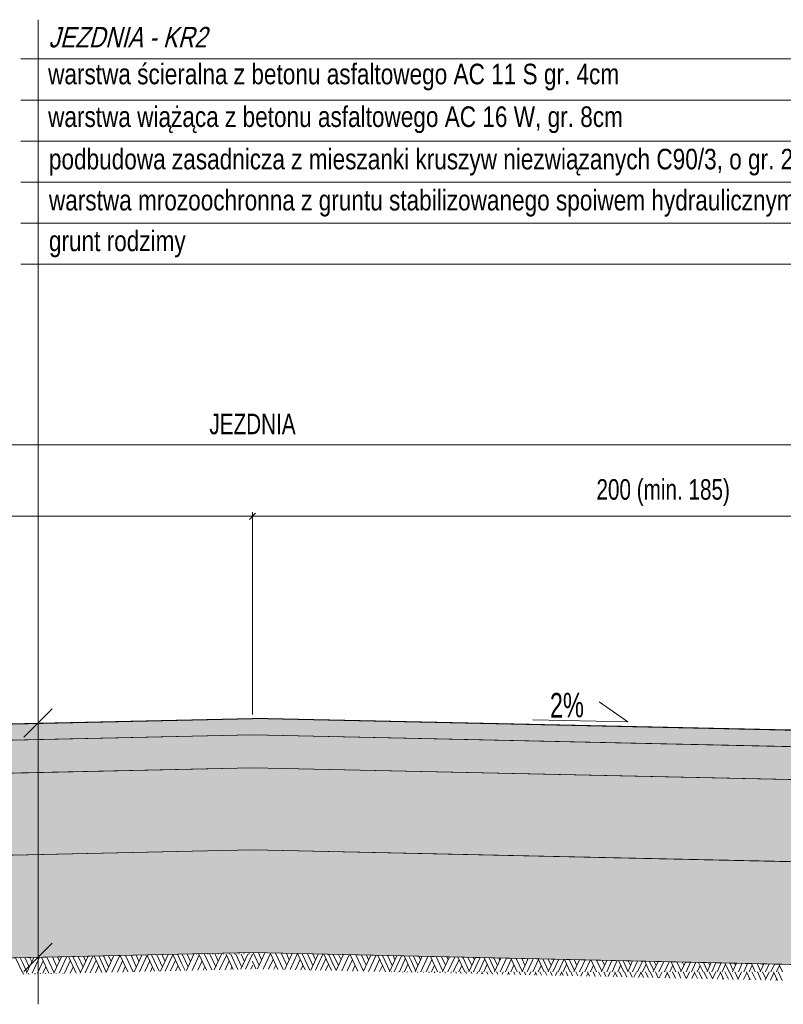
# Model space of a CAD drawing. Header units: centimetres. Extents: x 18523 to 20440, y 3406 to 4072.
# Tile 6 of 14: x 18909 to 19095, y 3684 to 3924. Entities that reach past the tile are written whole.
import ezdxf
from ezdxf.enums import TextEntityAlignment as Align

# ---------------------------------------------------------------- set-up
doc = ezdxf.new("R2010")
doc.units = ezdxf.units.CM
doc.header["$MEASUREMENT"] = 0
doc.layers.get('Defpoints').update_dxf_attribs({"lineweight": 0})
for name, color, linetype, lineweight in [('ARANŻACJA', 7, 'Continuous', 0), ('M_opisy', 7, 'Continuous', 0), ('RYNNY', 7, 'Continuous', 0), ('WYMIAROWANIE', 7, 'Continuous', 0), ('ŻELBET', 7, 'Continuous', 0)]:
    doc.layers.add(name, color=color, linetype=linetype, lineweight=lineweight)
doc.styles.add('Style-Arial Narrow', font='ARIALN.TTF')
doc.styles.add('Style-Arial Narrow I 0.26180', font='ARIALN.TTF', dxfattribs={"oblique": 14.999978})
doc.styles.add('Style-arialn', font='arialn.shx')
doc.dimstyles.get("Standard").update_dxf_attribs({"dimtxt": 9999.96, "dimasz": 9999.96, "dimexe": 4999.98, "dimexo": 4999.98, "dimgap": 4999.98, "dimtad": 0, "dimtih": 1, "dimtoh": 1, "dimdec": 0, "dimlfac": 0.01, "dimzin": 11, "dimdsep": 46, "dimtxsty": 'Style-arialn', "dimblk": 'TerminatorOpen_0.5', "dimcen": 9, "dimadec": 4, "dimazin": 3, "dimtfac": 1, "dimtdec": 0, "dimtofl": 0, "dimtmove": 0, "dimatfit": 1, "dimldrblk": 'TerminatorOpen_0.5', "dimfxl": 1, "dimfrac": 2, "dimtolj": 1, "dimtzin": 11, "dimarcsym": 0})

# ---------------------------------------------------------------- blocks, each defined once
blk = doc.blocks.new('_Oblique')
at = {"color": 0, "linetype": 'ByBlock', "lineweight": -2}
blk.add_line((0.5, 0.5), (-0.5, -0.5), dxfattribs=at)
blk = doc.blocks.new('*D16')
at = {"layer": 'Defpoints', "color": 0, "linetype": 'Continuous', "lineweight": 13, "transparency": 16777216}
for p in [(18765.54, 3820.3), (18765.54, 3749.29), (19165.54, 3747.29)]:
    blk.add_point(p, dxfattribs=at)
at = {"layer": 'WYMIAROWANIE', "color": 7, "linetype": 'Continuous', "lineweight": 0, "transparency": 16777216}
for p, q in [((18765.54, 3750.29), (18765.54, 3821.3)), ((19165.54, 3748.29), (19165.54, 3821.3))]:
    blk.add_line(p, q, dxfattribs=at)
at = {"layer": 'WYMIAROWANIE', "color": 0, "linetype": 'Continuous', "lineweight": 0, "transparency": 16777216}
blk.add_line((19165.54, 3820.3), (18765.54, 3820.3), dxfattribs=at)
at = {"layer": 'WYMIAROWANIE', "color": 0, "linetype": 'Continuous', "lineweight": 0, "transparency": 16777216, "xscale": 1.5, "yscale": 1.5, "zscale": 1.5, "rotation": 180}
blk.add_blockref('_Oblique', (18765.54, 3820.3), dxfattribs=at)
at = {"layer": 'WYMIAROWANIE', "color": 0, "linetype": 'Continuous', "lineweight": 0, "transparency": 16777216, "xscale": 1.5, "yscale": 1.5, "zscale": 1.5}
blk.add_blockref('_Oblique', (19165.54, 3820.3), dxfattribs=at)
at = {"layer": 'WYMIAROWANIE', "color": 0, "linetype": 'Continuous', "lineweight": 0, "transparency": 16777216, "insert": (18965.54, 3825.34), "char_height": 5, "attachment_point": 5, "style": 'Style-Arial Narrow'}
blk.add_mtext('\\A1;\\H1x;\\W0.88;JEZDNIA', dxfattribs=at)
blk = doc.blocks.new('TerminatorOpen_0.5')
at = {"color": 0, "linetype": 'ByBlock', "lineweight": -2}
for q in [(-1, 0.25), (-1, 0), (-1, -0.25)]:
    blk.add_line((0, 0), q, dxfattribs=at)
blk = doc.blocks.new('*D22')
at = {"layer": 'Defpoints', "color": 0, "linetype": 'Continuous', "lineweight": 13, "transparency": 16777216}
for p in [(18965.54, 3802.9), (18965.54, 3753.66), (18765.54, 3747.29)]:
    blk.add_point(p, dxfattribs=at)
at = {"layer": 'WYMIAROWANIE', "color": 7, "linetype": 'Continuous', "lineweight": 0, "transparency": 16777216}
for p, q in [((18765.54, 3748.29), (18765.54, 3803.9)), ((18965.54, 3754.66), (18965.54, 3803.9))]:
    blk.add_line(p, q, dxfattribs=at)
at = {"layer": 'WYMIAROWANIE', "color": 0, "linetype": 'Continuous', "lineweight": 0, "transparency": 16777216}
blk.add_line((18765.54, 3802.9), (18965.54, 3802.9), dxfattribs=at)
at = {"layer": 'WYMIAROWANIE', "color": 0, "linetype": 'Continuous', "lineweight": 0, "transparency": 16777216, "xscale": 1.5, "yscale": 1.5, "zscale": 1.5, "rotation": 180}
blk.add_blockref('_Oblique', (18765.54, 3802.9), dxfattribs=at)
at = {"layer": 'WYMIAROWANIE', "color": 0, "linetype": 'Continuous', "lineweight": 0, "transparency": 16777216, "xscale": 1.5, "yscale": 1.5, "zscale": 1.5}
blk.add_blockref('_Oblique', (18965.54, 3802.9), dxfattribs=at)
at = {"layer": 'WYMIAROWANIE', "color": 0, "linetype": 'Continuous', "lineweight": 0, "transparency": 16777216, "insert": (18865.54, 3808.68), "char_height": 5, "attachment_point": 5, "style": 'Style-Arial Narrow'}
blk.add_mtext('\\A1;\\H1x;\\W0.88;200 (min. 185)', dxfattribs=at)
blk = doc.blocks.new('*D23')
at = {"layer": 'Defpoints', "color": 0, "linetype": 'Continuous', "lineweight": 13, "transparency": 16777216}
for p in [(19165.54, 3802.9), (18965.54, 3753.66), (19165.54, 3747.29)]:
    blk.add_point(p, dxfattribs=at)
at = {"layer": 'WYMIAROWANIE', "color": 7, "linetype": 'Continuous', "lineweight": 0, "transparency": 16777216}
for p, q in [((18965.54, 3754.66), (18965.54, 3803.9)), ((19165.54, 3748.29), (19165.54, 3803.9))]:
    blk.add_line(p, q, dxfattribs=at)
at = {"layer": 'WYMIAROWANIE', "color": 0, "linetype": 'Continuous', "lineweight": 0, "transparency": 16777216}
blk.add_line((18965.54, 3802.9), (19165.54, 3802.9), dxfattribs=at)
at = {"layer": 'WYMIAROWANIE', "color": 0, "linetype": 'Continuous', "lineweight": 0, "transparency": 16777216, "xscale": 1.5, "yscale": 1.5, "zscale": 1.5, "rotation": 180}
blk.add_blockref('_Oblique', (18965.54, 3802.9), dxfattribs=at)
at = {"layer": 'WYMIAROWANIE', "color": 0, "linetype": 'Continuous', "lineweight": 0, "transparency": 16777216, "xscale": 1.5, "yscale": 1.5, "zscale": 1.5}
blk.add_blockref('_Oblique', (19165.54, 3802.9), dxfattribs=at)
at = {"layer": 'WYMIAROWANIE', "color": 0, "linetype": 'Continuous', "lineweight": 0, "transparency": 16777216, "insert": (19065.54, 3808.68), "char_height": 5, "attachment_point": 5, "style": 'Style-Arial Narrow'}
blk.add_mtext('\\A1;\\H1x;\\W0.88;200 (min. 185)', dxfattribs=at)

msp = doc.modelspace()

# ---------------------------------------------------------------- hatches: boundary and pattern name
at = {"layer": 'WYMIAROWANIE', "linetype": 'Continuous', "lineweight": 0}
h = msp.add_hatch(dxfattribs=at)
h.set_pattern_fill('CONCR3', style=0, pattern_type=2)
h.set_pattern_definition([(303.49734, (18766.82776, 3750.73681), (-3.826400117, 6.0707254), [0.025946, -24.24012]), (66.744265, (18767.23056, 3751.04966), (-1.91320012, -4.047150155), [0.035456, -24.192336]), (66.744265, (18766.66953, 3749.63626), (-1.91320012, -4.047150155), [0.035433, -24.192359]), (66.744265, (18766.34223, 3750.05346), (-1.91320012, -4.047150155), [0.03541, -24.192382]), (275.99696, (18767.1973, 3749.96314), (-1.91319966, 16.18860022), [0.032575, -18.279816]), (66.744265, (18766.37818, 3750.96696), (-1.91320012, -4.047150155), [0.035433, -24.192359]), (66.744265, (18765.79558, 3750.20094), (-1.91320012, -4.047150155), [0.0354, -24.192392]), (303.49734, (18765.73441, 3751.30806), (-3.826400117, 6.0707254), [0.025925, -24.240141]), (303.49734, (18767.44278, 3751.31629), (-3.826400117, 6.0707254), [0.02596, -24.240106]), (303.49734, (18765.97566, 3750.92494), (-3.826400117, 6.0707254), [0.025925, -24.240141]), (303.49734, (18766.84126, 3750.12316), (-3.826400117, 6.0707254), [0.025946, -24.24012]), (303.49734, (18766.33041, 3750.44246), (-3.826400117, 6.0707254), [0.025939, -24.240127]), (303.49734, (18765.84793, 3749.86774), (-3.826400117, 6.0707254), [0.025925, -24.240141]), (303.49734, (18767.25278, 3750.69789), (-3.826400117, 6.0707254), [0.02596, -24.240106])])
h.paths.add_polyline_path([(18765.54, 3749.29), (18765.54, 3745.29), (18965.54, 3749.66), (19165.54, 3745.29), (19165.54, 3749.29), (18965.54, 3753.66)], flags=0)
h = msp.add_hatch(dxfattribs=at)
h.set_pattern_fill('CONCR2', style=0, pattern_type=2)
h.set_pattern_definition([(64.1865, (18756.8205, 3747.02606), (-3.99999984, -7.35060002), [0.246224, -36.49795]), (323.0654, (18756.9277, 3747.2477), (-24.00000025, 18.37649991), [0.22122, -54.825435]), (197.02852, (18757.1045, 3747.1148), (-3.9999997, 6e-07), [0.297577, -12.252636]), (82.25285, (18758.0767, 3746.11266), (-3.99999955, -25.72709995), [0.51236, -29.16088]), (314.05126, (18758.14575, 3746.62034), (-3.99999984, 3.67530018), [0.458193, -45.565]), (204.67464, (18758.4643, 3746.291), (-4, -3.6753), [0.417925, -8.38593]), (61.44615, (18755.8863, 3748.2204), (-4.0000005, -3.6753), [0.51238, -7.856093]), (293.52535, (18756.1312, 3748.6704), (-4, 7.3505995), [0.452504, -19.589845]), (184.77481, (18756.3118, 3748.25552), (-39.99999995, -3.67530028), [0.41811, -43.735122]), (303.14486, (18758.1952, 3747.89176), (-8.0000002, 11.0258998), [0.06404, -21.883528]), (66.47465, (18759.1897, 3748.66426), (-4, -11.0259005), [0.087563, -19.954786]), (66.47465, (18757.8044, 3745.17446), (-4, -11.0259005), [0.087472, -19.954877]), (66.47465, (18756.9963, 3746.20446), (-4, -11.0259005), [0.087563, -19.954786]), (276.21132, (18759.0929, 3747.03986), (-1e-07, -3.67530046), [0.080394, -36.889634]), (66.47465, (18757.0851, 3748.46006), (-4, -11.0259005), [0.087472, -19.954877]), (66.47465, (18755.6466, 3746.56856), (-4, -11.0259005), [0.087523, -19.954826]), (64.1865, (18755.6643, 3745.63616), (-3.99999984, -7.35060002), [0.246267, -36.497906]), (323.0654, (18755.77152, 3745.85785), (-24.00000025, 18.37649991), [0.221308, -54.825347]), (197.02852, (18755.9484, 3745.7249), (-3.9999997, 6e-07), [0.297658, -12.252555]), (64.1865, (18759.1276, 3747.66086), (-3.99999984, -7.35060002), [0.246224, -36.49795]), (323.0654, (18759.2348, 3747.8825), (-24.00000025, 18.37649991), [0.22122, -54.825435]), (197.02852, (18759.4116, 3747.7496), (-3.9999997, 6e-07), [0.297577, -12.252636]), (303.14486, (18756.4532, 3745.34826), (-8.0000002, 11.0258998), [0.06404, -21.883528]), (304.22419, (18759.257, 3745.57426), (-11.99999968, 18.37650005), [0.064096, -35.49573])])
h.paths.add_polyline_path([(18755.54, 3745.07), (18755.54, 3737.07), (18965.55, 3741.65), (19175.54, 3737.07), (19175.54, 3745.07), (18965.54, 3749.66)], flags=0)
h = msp.add_hatch(dxfattribs=at)
h.set_pattern_fill('CONCRT', style=0, pattern_type=2)
h.set_pattern_definition([(65.00898, (18750.8439, 3744.2553), (-17.0150005, -33.1852), [0.98507, -200.3872]), (322.8208, (18751.26, 3745.1481), (-85.0750005, 66.3703997), [0.89893, -191.3008]), (198.0072, (18751.9763, 3744.605), (-34.03, -16.5926), [1.18514, -52.48894]), (81.6658, (18755.8687, 3740.6015), (-17.015001, -99.5556), [2.04964, -115.33824]), (312.99138, (18756.1658, 3742.6295), (-153.1349998, 165.9260002), [1.8162, -247.7115]), (203.90586, (18757.4042, 3741.301), (-153.135001, -66.370399), [1.65204, -203.07606]), (62.8545, (18747.107, 3749.032), (-17.015, -16.5926), [2.0497, -35.2433]), (294.50154, (18748.0425, 3750.8562), (-17.015, 33.1852006), [1.84963, -162.262]), (185.06616, (18748.8095, 3749.1731), (-17.015, -4e-07), [1.6727, -186.22636]), (303.127, (18756.3426, 3747.718), (-85.075, 132.7408), [0.2562, -217.68653]), (66.2754, (18760.3209, 3750.8082), (-34.030001, -82.963), [0.34986, -126.52014]), (66.2754, (18754.7797, 3736.8487), (-34.030001, -82.963), [0.34986, -126.52014]), (66.2754, (18751.5473, 3740.969), (-34.030001, -82.963), [0.34986, -126.52014]), (276.50023, (18759.9924, 3740.0768), (-2e-07, -16.5926), [0.3216, -149.97804]), (66.2754, (18751.9025, 3749.9913), (-34.030001, -82.963), [0.34986, -126.52014]), (66.2754, (18746.1482, 3742.4254), (-34.030001, -82.963), [0.34986, -126.52014]), (65.00898, (18746.2193, 3738.6957), (-17.0150005, -33.1852), [0.98507, -200.3872]), (322.8208, (18746.6355, 3739.5885), (-85.0750005, 66.3703997), [0.89893, -191.3008]), (198.0072, (18747.3517, 3739.0453), (-34.03, -16.5926), [1.18514, -52.48894]), (65.00898, (18760.0723, 3746.7944), (-17.0150005, -33.1852), [0.98507, -200.3872]), (322.8208, (18760.4885, 3747.6872), (-85.0750005, 66.3703997), [0.89893, -191.3008]), (198.0072, (18761.2047, 3747.144), (-34.03, -16.5926), [1.18514, -52.48894]), (303.127, (18745.544, 3753.3603), (-85.075, 132.7408), [0.2562, -217.68653]), (303.127, (18762.4169, 3753.4413), (-85.075, 132.7408), [0.2562, -217.68653])])
h.paths.add_polyline_path([(18745.54, 3736.85), (18745.54, 3716.84), (18965.55, 3721.65), (19185.54, 3716.84), (19185.54, 3736.85), (18965.55, 3741.65)], flags=0)
h = msp.add_hatch(dxfattribs=at)
h.set_pattern_fill('CONCR3', style=0, pattern_type=2)
h.set_pattern_definition([(303.49734, (18738.11153, 3719.51375), (-7.65279968, 12.14144997), [0.051892, -48.48024]), (66.744265, (18738.91713, 3720.13945), (-3.82640024, -8.0943003), [0.070912, -48.384672]), (66.744265, (18737.79508, 3717.31265), (-3.82640024, -8.0943003), [0.070866, -48.384718]), (66.744265, (18737.14048, 3718.14705), (-3.82640024, -8.0943003), [0.07082, -48.384764]), (275.99696, (18738.85063, 3717.9664), (-3.8264003, 32.37720033), [0.06515, -36.559632]), (66.744265, (18737.21238, 3719.97405), (-3.82640024, -8.0943003), [0.070866, -48.384718]), (66.744265, (18736.04718, 3718.442), (-3.82640024, -8.0943003), [0.0708, -48.384784]), (303.49734, (18735.92483, 3720.65625), (-7.65279968, 12.14144997), [0.05185, -48.48028]), (303.49734, (18739.34158, 3720.6727), (-7.65279968, 12.14144997), [0.05192, -48.480212]), (303.49734, (18736.40733, 3719.89), (-7.65279968, 12.14144997), [0.05185, -48.48028]), (303.49734, (18738.13853, 3718.28645), (-7.65279968, 12.14144997), [0.051892, -48.48024]), (303.49734, (18737.11683, 3718.92505), (-7.65279968, 12.14144997), [0.051878, -48.480254]), (303.49734, (18736.15188, 3717.7756), (-7.65279968, 12.14144997), [0.05185, -48.48028]), (303.49734, (18738.96158, 3719.4359), (-7.65279968, 12.14144997), [0.05192, -48.480212])])
h.paths.add_polyline_path([(18735.54, 3716.63), (18745.54, 3716.84), (18965.55, 3721.65), (19105.55, 3718.59), (19195.54, 3716.63), (19195.54, 3691.62), (19105.55, 3693.59), (18965.55, 3696.64), (18875.54, 3694.68), (18735.54, 3691.62)], flags=0)

# ---------------------------------------------------------------- linework, layer by layer
at = {"layer": 'ARANŻACJA', "color": 7, "linetype": 'Continuous', "lineweight": 0}
for p, q in [((18913.32, 3684.05), (18913.32, 3923.82)), ((18909.15, 3914.26), (19149.45, 3914.26)), ((18909.15, 3904.26), (19149.45, 3904.26)), ((18909.15, 3894.26), (19149.45, 3894.26)), ((18909.15, 3884.26), (19149.45, 3884.26)), ((18909.15, 3874.26), (19149.45, 3874.26)), ((18909.15, 3864.26), (19149.45, 3864.26))]:
    msp.add_line(p, q, dxfattribs=at)
at = {"layer": 'ARANŻACJA', "color": 7, "linetype": 'Continuous', "lineweight": 30, "ltscale": 100}
for p, q in [((18916.77, 3755.97), (18909.87, 3749.07)), ((18916.77, 3698.91), (18909.87, 3692.01))]:
    msp.add_line(p, q, dxfattribs=at)
at = {"layer": 'ARANŻACJA', "color": 7, "linetype": 'Continuous', "lineweight": 0, "ltscale": 100, "flags": 128}
msp.add_lwpolyline([(19033.77, 3753.31), (19056.95, 3752.84), (19049.97, 3757.7)], dxfattribs=at)
at = {"layer": 'RYNNY', "color": 7, "linetype": 'Continuous', "lineweight": 13, "ltscale": 100}
for p, q in [((18755.54, 3745.07), (18965.54, 3749.66)), ((19175.54, 3745.07), (18965.55, 3749.66)), ((18745.54, 3736.85), (18965.54, 3741.65)), ((19185.54, 3736.85), (18965.55, 3741.65)), ((18735.54, 3716.63), (18965.54, 3721.65)), ((19195.54, 3716.63), (18965.55, 3721.65)), ((18735.54, 3691.62), (18965.54, 3696.64)), ((19195.54, 3691.62), (18965.55, 3696.64))]:
    msp.add_line(p, q, dxfattribs=at)
at = {"layer": 'WYMIAROWANIE', "color": 7, "linetype": 'Continuous', "lineweight": 0}
for p, q in [((18909.58, 3691.62), (18907.84, 3695.38)), ((18909.58, 3694.1), (18908.98, 3695.41)), ((18911.18, 3693.15), (18910.11, 3695.43)), ((18910.47, 3691.62), (18912.26, 3695.48)), ((18911.8, 3694.49), (18911.36, 3695.46)), ((18911.86, 3691.62), (18913.67, 3695.51)), ((18915.98, 3691.62), (18914.16, 3695.52)), ((18917.25, 3691.75), (18915.49, 3695.55)), ((18917.91, 3693.19), (18916.81, 3695.58)), ((18917.19, 3691.62), (18919.05, 3695.63)), ((18918.52, 3694.55), (18918.04, 3695.61)), ((18918.47, 3691.62), (18920.35, 3695.66)), ((18922.59, 3691.65), (18920.7, 3695.66)), ((18923.65, 3691.76), (18921.83, 3695.69)), ((18924.27, 3693.1), (18923.07, 3695.72)), ((18923.6, 3691.67), (18925.49, 3695.77)), ((18924.92, 3694.5), (18924.35, 3695.74)), ((18924.77, 3691.7), (18926.66, 3695.79)), ((18926.05, 3691.73), (18927.44, 3694.78)), ((18928.83, 3691.79), (18926.98, 3695.8)), ((18928.91, 3694.1), (18928.12, 3695.83)), ((18930.51, 3693.15), (18929.25, 3695.85)), ((18929.9, 3691.82), (18931.79, 3695.91)), ((18931.13, 3694.49), (18930.5, 3695.88)), ((18931.3, 3691.85), (18933.2, 3695.94)), ((18935.17, 3691.94), (18933.3, 3695.94)), ((18936.48, 3691.97), (18934.63, 3695.97)), ((18937.25, 3693.19), (18935.96, 3696)), ((18936.69, 3691.97), (18938.58, 3696.05)), ((18937.85, 3694.55), (18937.18, 3696.02)), ((18937.99, 3692), (18939.86, 3696.03)), ((18941.71, 3692.09), (18939.84, 3696.08)), ((18942.82, 3692.12), (18940.97, 3696.11)), ((18943.61, 3693.1), (18942.21, 3696.13)), ((18943.15, 3692.12), (18945.03, 3696.19)), ((18944.26, 3694.5), (18943.5, 3696.16)), ((18944.31, 3692.15), (18946.15, 3696.12)), ((18945.59, 3692.18), (18946.78, 3694.78)), ((18947.97, 3692.23), (18946.12, 3696.22)), ((18948.25, 3694.1), (18947.26, 3696.24)), ((18949.85, 3693.15), (18948.4, 3696.26)), ((18949.14, 3696.28), (18949.15, 3696.28)), ((18949.45, 3692.27), (18951.29, 3696.26)), ((18950.47, 3694.49), (18949.66, 3696.26)), ((18950.53, 3696.28), (18950.55, 3696.32)), ((18950.85, 3692.3), (18952.59, 3696.05)), ((18951.86, 3696.28), (18951.89, 3696.34)), ((18954.3, 3692.38), (18952.49, 3696.26)), ((18953.17, 3696.28), (18953.21, 3696.37)), ((18955.62, 3692.41), (18953.83, 3696.26)), ((18954.65, 3696.28), (18954.59, 3696.4)), ((18956.59, 3693.19), (18955.17, 3696.26)), ((18955.86, 3696.28), (18955.94, 3696.43)), ((18955.92, 3696.41), (18955.91, 3696.43)), ((18956.24, 3692.43), (18958.01, 3696.26)), ((18957.19, 3694.55), (18956.41, 3696.26)), ((18957.15, 3696.28), (18957.23, 3696.46)), ((18957.54, 3692.46), (18959.2, 3696.03)), ((18958.47, 3696.28), (18958.57, 3696.49)), ((18960.84, 3692.53), (18959.09, 3696.26)), ((18959.83, 3696.28), (18959.94, 3696.52)), ((18961.95, 3692.56), (18960.23, 3696.26)), ((18961.27, 3696.28), (18961.15, 3696.55)), ((18962.94, 3693.1), (18961.49, 3696.26)), ((18962.25, 3696.28), (18962.39, 3696.57)), ((18962.32, 3696.42), (18962.26, 3696.57)), ((18962.69, 3692.58), (18964.4, 3696.28)), ((18963.59, 3694.5), (18962.79, 3696.26)), ((18963.41, 3696.28), (18963.55, 3696.6)), ((18963.86, 3692.6), (18965.48, 3696.12)), ((18964.68, 3696.28), (18964.84, 3696.63)), ((18965.54, 3696.04), (18965.44, 3696.26)), ((18967.15, 3693.51), (18965.69, 3696.63)), ((18966.76, 3692.67), (18968.57, 3696.58)), ((18967.77, 3694.85), (18966.97, 3696.61)), ((18968.13, 3692.64), (18969.89, 3696.41)), ((18969.44, 3692.61), (18970.55, 3695)), ((18971.68, 3692.56), (18969.82, 3696.55)), ((18973.02, 3692.53), (18971.18, 3696.52)), ((18973.88, 3693.56), (18972.53, 3696.49)), ((18973.41, 3692.53), (18975.22, 3696.43)), ((18974.49, 3694.91), (18973.78, 3696.46)), ((18974.68, 3692.5), (18976.49, 3696.4)), ((18975.99, 3692.47), (18977.15, 3695)), ((18978.37, 3692.42), (18976.5, 3696.4)), ((18979.5, 3692.39), (18977.65, 3696.38)), ((18980.24, 3693.47), (18978.91, 3696.35)), ((18979.73, 3692.39), (18981.54, 3696.29)), ((18980.89, 3694.87), (18980.22, 3696.32)), ((18980.88, 3692.36), (18982.68, 3696.27)), ((18982.13, 3692.33), (18983.41, 3695.14)), ((18984.75, 3692.27), (18982.9, 3696.26)), ((18984.88, 3694.47), (18984.07, 3696.24)), ((18986.48, 3693.51), (18985.22, 3696.21)), ((18985.9, 3692.25), (18987.71, 3696.16)), ((18987.1, 3694.85), (18986.5, 3696.19)), ((18987.27, 3692.22), (18989.09, 3696.13)), ((18988.58, 3692.19), (18989.89, 3695)), ((18991.22, 3692.13), (18989.36, 3696.12)), ((18992.56, 3692.12), (18990.71, 3696.09)), ((18993.22, 3693.56), (18992.07, 3696.06)), ((18992.55, 3692.1), (18994.36, 3696.01)), ((18993.82, 3694.91), (18993.31, 3696.04)), ((18993.82, 3692.07), (18995.64, 3695.99)), ((18995.14, 3692.05), (18996.49, 3695)), ((18997.91, 3691.99), (18996.03, 3695.98)), ((18998.96, 3692.13), (18997.18, 3695.95)), ((18999.58, 3693.47), (18998.45, 3695.92)), ((18998.89, 3691.99), (19000.68, 3695.88)), ((19000.23, 3694.87), (18999.76, 3695.9)), ((19000.04, 3691.99), (19001.82, 3695.85)), ((19001.31, 3691.99), (19002.75, 3695.14)), ((19004.22, 3691.99), (19002.44, 3695.84)), ((19004.22, 3694.47), (19003.6, 3695.81)), ((19005.82, 3693.51), (19004.76, 3695.79)), ((19005.11, 3691.99), (19006.85, 3695.74)), ((19006.44, 3694.85), (19006.03, 3695.76)), ((19006.5, 3691.99), (19008.23, 3695.71)), ((19007.83, 3691.99), (19009.22, 3695)), ((19010.62, 3691.99), (19008.89, 3695.7)), ((19011.89, 3692.12), (19010.25, 3695.67)), ((19012.56, 3693.56), (19011.6, 3695.64)), ((19011.83, 3691.99), (19013.51, 3695.6)), ((19013.16, 3694.91), (19012.84, 3695.61)), ((19013.12, 3691.99), (19014.78, 3695.57)), ((19014.44, 3691.99), (19015.83, 3695)), ((19017.24, 3691.99), (19015.57, 3695.55)), ((19018.29, 3692.13), (19016.72, 3695.53)), ((19018.91, 3693.47), (19017.98, 3695.5)), ((19018.22, 3691.99), (19019.82, 3695.46)), ((19019.56, 3694.87), (19019.29, 3695.47)), ((19019.38, 3691.99), (19020.97, 3695.43)), ((19020.65, 3691.99), (19022.09, 3695.14)), ((19023.56, 3691.99), (19021.97, 3695.41)), ((19023.56, 3694.47), (19023.13, 3695.39)), ((19025.16, 3693.51), (19024.3, 3695.36)), ((19024.45, 3691.99), (19026, 3695.32)), ((19025.78, 3694.85), (19025.56, 3695.33)), ((19025.84, 3691.99), (19027.38, 3695.29)), ((19027.16, 3691.99), (19028.56, 3695)), ((19029.96, 3691.99), (19028.43, 3695.27)), ((19031.23, 3692.12), (19029.78, 3695.24)), ((19031.89, 3693.56), (19031.13, 3695.21)), ((19031.17, 3691.99), (19032.65, 3695.18)), ((19032.5, 3694.91), (19032.38, 3695.18)), ((19032.45, 3691.99), (19033.92, 3695.15)), ((19033.78, 3691.99), (19035.17, 3695)), ((19036.58, 3691.99), (19035.11, 3695.12)), ((19037.63, 3692.13), (19036.25, 3695.1)), ((19038.25, 3693.47), (19037.51, 3695.07)), ((19037.56, 3691.99), (19038.97, 3695.04)), ((19038.71, 3691.99), (19040.11, 3695.01)), ((19038.9, 3694.87), (19038.82, 3695.04)), ((19039.98, 3691.99), (19041.35, 3694.99)), ((19042.89, 3691.99), (19041.51, 3694.98)), ((19042.89, 3694.47), (19042.67, 3694.96)), ((19043.79, 3691.99), (19045.14, 3694.9)), ((19044.5, 3693.51), (19043.83, 3694.93)), ((19045.12, 3694.85), (19045.09, 3694.91)), ((19045.17, 3691.99), (19046.52, 3694.87)), ((19046.5, 3691.99), (19047.83, 3694.85)), ((19049.3, 3691.99), (19047.97, 3694.84)), ((19050.57, 3692.12), (19049.32, 3694.81)), ((19051.23, 3693.56), (19050.67, 3694.78)), ((18910.6, 3691.91), (18909.58, 3694.1)), ((18913.18, 3691.62), (18914.58, 3694.63)), ((18914.49, 3691.62), (18915.23, 3693.22)), ((18919.8, 3691.62), (18921.18, 3694.63)), ((18921.16, 3691.62), (18921.86, 3693.18)), ((18927.29, 3691.75), (18928.06, 3693.45)), ((18929.94, 3691.91), (18928.91, 3694.1)), ((18932.64, 3691.88), (18933.92, 3694.63)), ((18933.96, 3691.91), (18934.57, 3693.22)), ((18939.33, 3692.03), (18940.52, 3694.63)), ((18940.7, 3692.07), (18941.2, 3693.18)), ((18946.83, 3692.21), (18947.4, 3693.45)), ((18949.11, 3692.26), (18948.25, 3694.1)), ((18952.19, 3692.33), (18953.25, 3694.63)), ((18953.51, 3692.36), (18953.9, 3693.22)), ((18958.87, 3692.49), (18959.86, 3694.63)), ((18960.24, 3692.52), (18960.54, 3693.18)), ((18965.14, 3692.63), (18965.54, 3693.52)), ((18965.55, 3694.47), (18965.52, 3694.52)), ((18966.38, 3692.68), (18965.55, 3694.47)), ((18970.74, 3692.58), (18971.2, 3693.59)), ((18977.33, 3692.44), (18977.83, 3693.54)), ((18983.34, 3692.31), (18984.03, 3693.82)), ((18985.91, 3692.27), (18984.88, 3694.47)), ((18989.88, 3692.16), (18990.54, 3693.59)), ((18996.48, 3692.02), (18997.17, 3693.54)), ((19002.53, 3691.99), (19003.37, 3693.82)), ((19005.24, 3692.27), (19004.22, 3694.47)), ((19009.14, 3691.99), (19009.87, 3693.59)), ((19015.8, 3691.99), (19016.51, 3693.54)), ((19021.87, 3691.99), (19022.71, 3693.82)), ((19024.58, 3692.27), (19023.56, 3694.47)), ((19028.48, 3691.99), (19029.21, 3693.59)), ((19035.14, 3691.99), (19035.84, 3693.54)), ((19041.21, 3691.99), (19042.04, 3693.82)), ((19043.92, 3692.27), (19042.89, 3694.47)), ((19047.81, 3691.99), (19048.55, 3693.59)), ((19050.51, 3691.99), (19051.79, 3694.76)), ((19051.79, 3691.99), (19053.07, 3694.73)), ((19053.12, 3691.99), (19054.37, 3694.7)), ((19054.47, 3691.99), (19055.18, 3693.54)), ((19055.92, 3691.99), (19054.64, 3694.7)), ((19056.97, 3692.13), (19055.79, 3694.67)), ((19056.9, 3691.99), (19058.11, 3694.62)), ((19057.59, 3693.47), (19057.05, 3694.64)), ((19058.05, 3691.99), (19059.26, 3694.6)), ((19059.32, 3691.99), (19060.5, 3694.57)), ((19060.54, 3691.99), (19061.38, 3693.82)), ((19062.23, 3691.99), (19061.04, 3694.56)), ((19062.23, 3694.47), (19062.2, 3694.53)), ((19063.26, 3692.27), (19062.23, 3694.47)), ((19063.13, 3691.99), (19064.28, 3694.49)), ((19063.83, 3693.51), (19063.37, 3694.51)), ((19064.51, 3691.99), (19065.66, 3694.46)), ((19065.84, 3691.99), (19066.97, 3694.43)), ((19067.15, 3691.99), (19067.88, 3693.59)), ((19068.63, 3691.99), (19067.5, 3694.42)), ((19069.9, 3692.12), (19068.85, 3694.39)), ((19069.85, 3691.99), (19070.94, 3694.34)), ((19070.57, 3693.56), (19070.2, 3694.36)), ((19071.13, 3691.99), (19072.21, 3694.31)), ((19072.46, 3691.99), (19073.51, 3694.28)), ((19073.81, 3691.99), (19074.52, 3693.54)), ((19075.25, 3691.99), (19074.18, 3694.27)), ((19076.31, 3692.13), (19075.32, 3694.25)), ((19076.23, 3691.99), (19077.26, 3694.2)), ((19076.93, 3693.47), (19076.58, 3694.22)), ((19077.39, 3691.99), (19078.4, 3694.18)), ((19078.66, 3691.99), (19079.65, 3694.15)), ((19079.88, 3691.99), (19080.72, 3693.82)), ((19081.57, 3691.99), (19080.58, 3694.13)), ((19082.59, 3692.27), (19081.74, 3694.11)), ((19082.46, 3691.99), (19083.43, 3694.07)), ((19083.17, 3693.51), (19082.9, 3694.08)), ((19083.85, 3691.99), (19084.8, 3694.04)), ((19085.17, 3691.99), (19086.11, 3694.01)), ((19086.49, 3691.99), (19087.22, 3693.59)), ((19087.97, 3691.99), (19087.04, 3693.99)), ((19089.24, 3692.12), (19088.39, 3693.96)), ((19089.18, 3691.99), (19090.08, 3693.92)), ((19089.9, 3693.56), (19089.73, 3693.93)), ((19090.47, 3691.99), (19091.35, 3693.9)), ((19091.79, 3691.99), (19092.66, 3693.87)), ((19093.15, 3691.99), (19093.85, 3693.54)), ((19094.59, 3691.99), (19093.72, 3693.84)), ((18909.84, 3691.35), (18909.72, 3691.61)), ((18911.09, 3691.38), (18910.99, 3691.61)), ((18912.53, 3691.41), (18912.62, 3691.61)), ((18913.89, 3691.44), (18913.82, 3691.61)), ((18915.22, 3691.47), (18915.16, 3691.61)), ((18916.54, 3691.5), (18916.5, 3691.61)), ((18917.77, 3691.53), (18917.74, 3691.61)), ((18919.32, 3691.57), (18919.34, 3691.61)), ((18920.43, 3691.6), (18920.42, 3691.61)), ((18999.43, 3691.95), (18999.42, 3691.97)), ((19001, 3691.92), (19001.03, 3691.99)), ((19002.11, 3691.89), (19002.07, 3691.97)), ((19003.27, 3691.87), (19003.23, 3691.97)), ((19004.43, 3691.84), (19004.37, 3691.97)), ((19005.71, 3691.81), (19005.63, 3691.97)), ((19007.18, 3691.78), (19007.26, 3691.97)), ((19008.56, 3691.75), (19008.46, 3691.97)), ((19008.56, 3691.75), (19008.56, 3691.75)), ((19009.92, 3691.72), (19009.8, 3691.97)), ((19011.27, 3691.69), (19011.14, 3691.97)), ((19012.52, 3691.66), (19012.38, 3691.97)), ((19013.83, 3691.63), (19013.98, 3691.97)), ((19015.24, 3691.6), (19015.06, 3691.97)), ((19015.1, 3691.6), (19015.17, 3691.74)), ((19016.39, 3691.58), (19016.2, 3691.97)), ((19017.65, 3691.55), (19017.46, 3691.97)), ((19018.96, 3691.52), (19018.76, 3691.97)), ((19020.14, 3691.49), (19020.37, 3691.99)), ((19021.29, 3691.47), (19021.45, 3691.83)), ((19021.65, 3691.46), (19021.41, 3691.97)), ((19022.81, 3691.43), (19022.56, 3691.97)), ((19023.96, 3691.41), (19023.7, 3691.97)), ((19025.24, 3691.38), (19024.97, 3691.97)), ((19026.32, 3691.36), (19026.6, 3691.97)), ((19027.7, 3691.33), (19027.9, 3691.75)), ((19028.1, 3691.32), (19027.8, 3691.97)), ((19029.45, 3691.29), (19029.14, 3691.97)), ((19030.81, 3691.26), (19030.48, 3691.97)), ((19032.06, 3691.23), (19031.72, 3691.97)), ((19032.97, 3691.21), (19033.32, 3691.97)), ((19034.24, 3691.18), (19034.5, 3691.74)), ((19034.78, 3691.17), (19034.4, 3691.97)), ((19035.92, 3691.14), (19035.54, 3691.97)), ((19037.19, 3691.12), (19036.8, 3691.97)), ((19038.5, 3691.09), (19038.09, 3691.97)), ((19039.29, 3691.07), (19039.71, 3691.99)), ((19040.43, 3691.05), (19040.79, 3691.83)), ((19041.18, 3691.03), (19040.75, 3691.97)), ((19042.35, 3691), (19041.9, 3691.97)), ((19043.5, 3690.98), (19043.04, 3691.97)), ((19044.77, 3690.95), (19044.31, 3691.97)), ((19045.46, 3690.93), (19045.94, 3691.97)), ((19046.84, 3690.9), (19047.24, 3691.75)), ((19047.64, 3690.89), (19047.13, 3691.97)), ((19048.99, 3690.86), (19048.48, 3691.97)), ((19050.34, 3690.83), (19049.82, 3691.97)), ((19051.59, 3690.8), (19051.06, 3691.97)), ((19052.11, 3690.79), (19052.66, 3691.97)), ((19053.38, 3690.76), (19053.84, 3691.74)), ((19054.32, 3690.74), (19053.74, 3691.97)), ((19055.46, 3690.71), (19054.88, 3691.97)), ((19056.73, 3690.69), (19056.13, 3691.97)), ((19058.03, 3690.66), (19057.43, 3691.97)), ((19058.43, 3690.65), (19059.05, 3691.99)), ((19059.57, 3690.62), (19060.13, 3691.83)), ((19060.72, 3690.6), (19060.08, 3691.97)), ((19061.88, 3690.57), (19061.24, 3691.97)), ((19063.04, 3690.55), (19062.38, 3691.97)), ((19064.31, 3690.52), (19063.65, 3691.97)), ((19064.6, 3690.51), (19065.27, 3691.97)), ((19065.98, 3690.48), (19066.57, 3691.75)), ((19067.18, 3690.45), (19066.47, 3691.97)), ((19068.53, 3690.42), (19067.81, 3691.97)), ((19069.88, 3690.39), (19069.15, 3691.97)), ((19071.12, 3690.37), (19070.39, 3691.97)), ((19071.25, 3690.36), (19071.99, 3691.97)), ((19072.53, 3690.34), (19073.18, 3691.74)), ((19073.86, 3690.31), (19073.08, 3691.97)), ((19073.82, 3690.31), (19073.84, 3690.34)), ((19075, 3690.28), (19074.21, 3691.97)), ((19076.26, 3690.25), (19075.47, 3691.97)), ((19077.57, 3690.22), (19076.77, 3691.97)), ((19077.57, 3690.22), (19078.38, 3691.99)), ((19078.71, 3690.2), (19079.46, 3691.83)), ((19080.26, 3690.17), (19079.42, 3691.97)), ((19079.96, 3690.17), (19080.1, 3690.49)), ((19081.42, 3690.14), (19080.57, 3691.97)), ((19082.58, 3690.11), (19081.71, 3691.97)), ((19083.79, 3690.2), (19082.98, 3691.97)), ((19083.74, 3690.09), (19084.61, 3691.97)), ((19085.12, 3690.06), (19085.91, 3691.75)), ((19086.72, 3690.02), (19085.81, 3691.97)), ((19086.43, 3690.03), (19086.57, 3690.34)), ((19088.07, 3689.99), (19087.15, 3691.97)), ((19089.41, 3689.96), (19088.49, 3691.97)), ((19090.51, 3690.25), (19089.73, 3691.97)), ((19090.39, 3689.94), (19091.33, 3691.97)), ((19091.67, 3689.91), (19092.51, 3691.74)), ((19093.4, 3689.88), (19092.41, 3691.97)), ((19092.97, 3689.88), (19093.18, 3690.34)), ((19094.54, 3689.85), (19093.55, 3691.97))]:
    msp.add_line(p, q, dxfattribs=at)
at = {"layer": 'WYMIAROWANIE', "color": 7, "linetype": 'Continuous', "lineweight": 0, "flags": 128}
for points in [[(18765.54, 3749.29), (18765.54, 3745.29), (18965.54, 3749.66), (19165.54, 3745.29), (19165.54, 3749.29), (18965.54, 3753.66)], [(18755.54, 3745.07), (18755.54, 3737.07), (18965.55, 3741.65), (19175.54, 3737.07), (19175.54, 3745.07), (18965.54, 3749.66)], [(18745.54, 3736.85), (18745.54, 3716.84), (18965.55, 3721.65), (19185.54, 3716.84), (19185.54, 3736.85), (18965.55, 3741.65)], [(18735.54, 3716.63), (18745.54, 3716.84), (18965.55, 3721.65), (19105.55, 3718.59), (19195.54, 3716.63), (19195.54, 3691.62), (19105.55, 3693.59), (18965.55, 3696.64), (18875.54, 3694.68), (18735.54, 3691.62)]]:
    msp.add_lwpolyline(points, close=True, dxfattribs=at)
at = {"layer": 'ŻELBET', "color": 7, "linetype": 'Continuous', "lineweight": 30, "ltscale": 100}
for p in [(18765.54, 3749.29), (19165.54, 3749.29)]:
    msp.add_line(p, (18965.54, 3753.66), dxfattribs=at)

# ---------------------------------------------------------------- texts
at = {"layer": 'ARANŻACJA', "color": 7, "linetype": 'Continuous', "lineweight": 0, "style": 'Style-Arial Narrow', "width": 0.96}
msp.add_text('grunt rodzimy', height=5, dxfattribs=at).set_placement((18915.97, 3869.96), align=Align.MIDDLE_LEFT)
at = {"layer": 'ARANŻACJA', "color": 7, "linetype": 'Continuous', "lineweight": 0, "char_height": 5, "attachment_point": 4, "line_spacing_factor": 0.6, "style": 'Style-Arial Narrow'}
for s, insert in [('\\H1x;\\W0.96;warstwa ścieralna z betonu asfaltowego AC 11 S gr. 4cm ^J', (18915.77, 3909.84)), ('\\H1x;\\W0.96;warstwa wiążąca z betonu asfaltowego AC 16 W, gr. 8cm ', (18915.77, 3899.44)), ('\\H1x;\\W0.96;podbudowa zasadnicza z mieszanki kruszyw niezwiązanych C90/3, o gr. 20cm', (18915.97, 3889.12)), ('\\H1x;\\W0.96;warstwa mrozoochronna z gruntu stabilizowanego spoiwem hydraulicznym, C1,5/2 - gr.25cm', (18915.97, 3879.12))]:
    msp.add_mtext(s, dxfattribs=dict(at, insert=insert))
at = {"layer": 'ARANŻACJA', "color": 7, "linetype": 'Continuous', "lineweight": 13, "insert": (19046.24, 3756.93), "char_height": 6, "attachment_point": 6, "rotation": 0.6516, "line_spacing_factor": 1.1, "style": 'Style-Arial Narrow'}
msp.add_mtext('\\H1x;\\W0.833333;2%\\P', dxfattribs=at)
at = {"layer": 'M_opisy', "color": 7, "linetype": 'Continuous', "lineweight": 0, "style": 'Style-Arial Narrow I 0.26180', "oblique": 15, "width": 0.96}
msp.add_text('JEZDNIA - KR2', height=5, dxfattribs=at).set_placement((18915.89, 3919.56), align=Align.MIDDLE_LEFT)
at = {"layer": 'M_opisy', "color": 7, "linetype": 'Continuous', "lineweight": 0, "style": 'Style-Arial Narrow', "width": 0.96}
msp.add_text('nawierzchnia z kruszywa łamanego stab. mechanicznie o gr. 15cm', height=5, dxfattribs=at).set_placement((18726.84, 3899.21), align=Align.MIDDLE_LEFT)

# ---------------------------------------------------------------- dimensions: what is measured, and where the dimension line sits
at = {"layer": 'WYMIAROWANIE', "color": 7, "linetype": 'Continuous', "lineweight": 0}
dim = msp.add_linear_dim(base=(18765.54, 3820.3), p1=(19165.54, 3747.29), p2=(18765.54, 3749.29), angle=180, text='\\H1x;\\W0.88;JEZDNIA', dimstyle='Standard', override={"dimscale": 0, "dimtxt": 5, "dimasz": 1.5, "dimexe": 1, "dimexo": 1, "dimgap": 2.5, "dimtad": 1, "dimtih": 0, "dimtoh": 0, "dimlfac": 1, "dimtxsty": 'Style-Arial Narrow', "dimblk": 'Oblique', "dimcen": 0, "dimclre": 7, "dimlwd": 0, "dimlwe": 0}, dxfattribs=at)
dim.commit()
dim.dimension.update_dxf_attribs({"geometry": '*D16', "text_midpoint": (18965.54, 3825.34)})
for base, p1, p2, picture, middle in [((18965.54, 3802.9), (18765.54, 3747.29), (18965.54, 3753.66), '*D22', (18865.54, 3808.68)), ((19165.54, 3802.9), (18965.54, 3753.66), (19165.54, 3747.29), '*D23', (19065.54, 3808.68))]:
    dim = msp.add_linear_dim(base=base, p1=p1, p2=p2, text='\\H1x;\\W0.88;<> (min. 185)', dimstyle='Standard', override={"dimtxt": 5, "dimasz": 1.5, "dimexe": 1, "dimexo": 1, "dimgap": 2.5, "dimtad": 1, "dimtih": 0, "dimtoh": 0, "dimlfac": 1, "dimtxsty": 'Style-Arial Narrow', "dimblk": 'Oblique', "dimcen": 0, "dimclre": 7, "dimlwd": 0, "dimlwe": 0}, dxfattribs=at)
    dim.commit()
    dim.dimension.update_dxf_attribs({"geometry": picture, "text_midpoint": middle})

doc.saveas('drawing.dxf')
